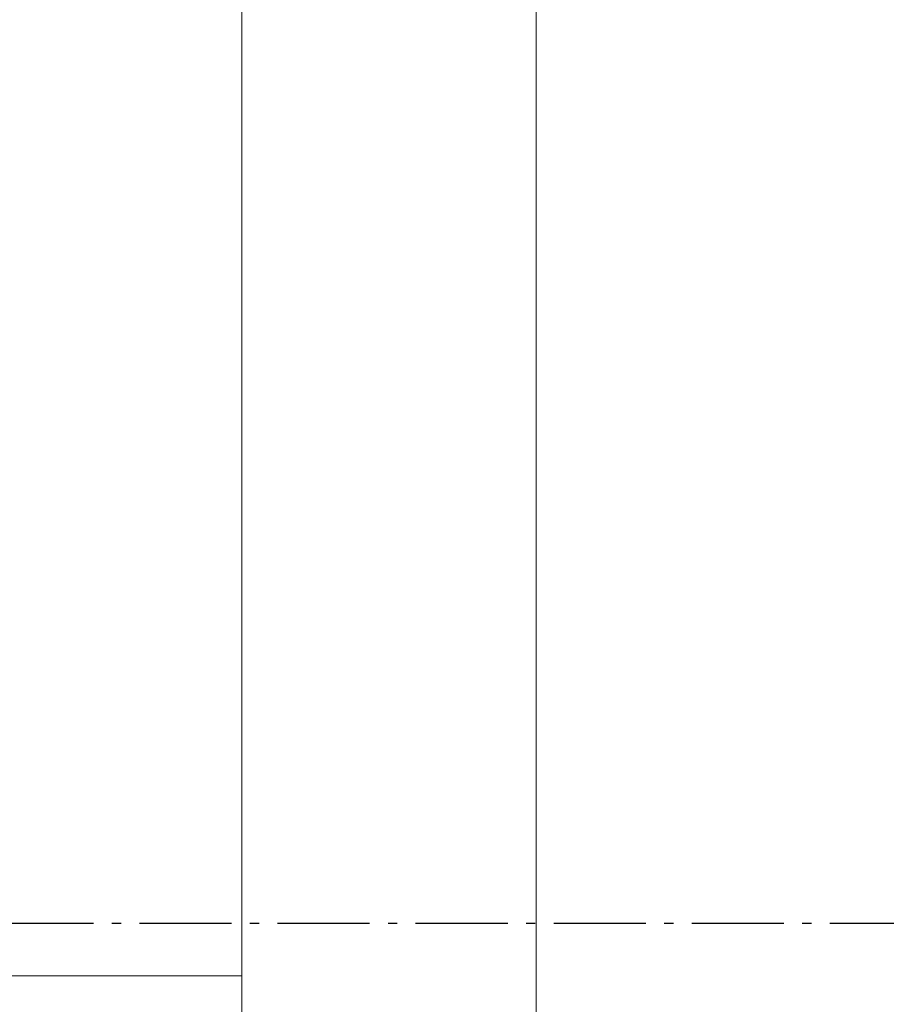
# Model space of a CAD drawing. Header units: millimetres. Extents: x 158466 to 263668, y 129175 to 189280.
# Tile 12 of 55: x 177502 to 182209, y 154833 to 160183. Entities that reach past the tile are written whole.
import ezdxf
from ezdxf.enums import TextEntityAlignment as Align

# ---------------------------------------------------------------- set-up
doc = ezdxf.new("R2010")
doc.units = ezdxf.units.MM
doc.header["$LTSCALE"] = 0.5
doc.header["$MEASUREMENT"] = 0
doc.linetypes.add('Akselinje', pattern=[1500, 1000, -200, 100, -200])
doc.linetypes.add('PLINE', pattern=[0])
doc.layers.add('256- Faste himlinger og overflatebehandling(Nye konstruksjoner)', color=7, linetype='Continuous', lineweight=0)
doc.layers.add('822- Modullinjer(Nye konstruksjoner)', color=7, linetype='Continuous')
doc.styles.add('GENERATED_STYLE_3', font='arialbd.ttf')

# ---------------------------------------------------------------- blocks, each defined once
blk = doc.blocks.new('Standard grid marker[255]_1', base_point=(171952.9, 155273.7))
at = {"layer": '822- Modullinjer(Nye konstruksjoner)', "linetype": 'Akselinje'}
blk.add_line((172152.9, 155273.7), (202944.9, 155273.7), dxfattribs=at)
at = {"layer": '822- Modullinjer(Nye konstruksjoner)', "style": 'GENERATED_STYLE_3'}
for tag, p in [('AC_MarkerText_1_0', (171452.9, 155448.7)), ('AC_MarkerText_1_1', (203644.9, 155448.7))]:
    blk.add_attdef(tag, text='', height=350, dxfattribs=at).set_placement(p, align=Align.TOP_CENTER)

msp = doc.modelspace()

# ---------------------------------------------------------------- linework, layer by layer
at = {"layer": '256- Faste himlinger og overflatebehandling(Nye konstruksjoner)', "linetype": 'PLINE', "flags": 128}
for points in [[(178708.1, 150987.7), (178708.1, 165107.7)], [(180308.1, 163179.7), (180308.1, 150987.7)], [(173851.1, 154987.7), (178708.1, 154987.7)], [(178708.1, 154987.7), (178708.1, 153187.7)]]:
    msp.add_lwpolyline(points, dxfattribs=at)

# ---------------------------------------------------------------- block references
at = {"layer": '822- Modullinjer(Nye konstruksjoner)', "linetype": 'PLINE'}
msp.add_blockref('Standard grid marker[255]_1', (171952.9, 155273.7), dxfattribs=at)

doc.saveas('drawing.dxf')
